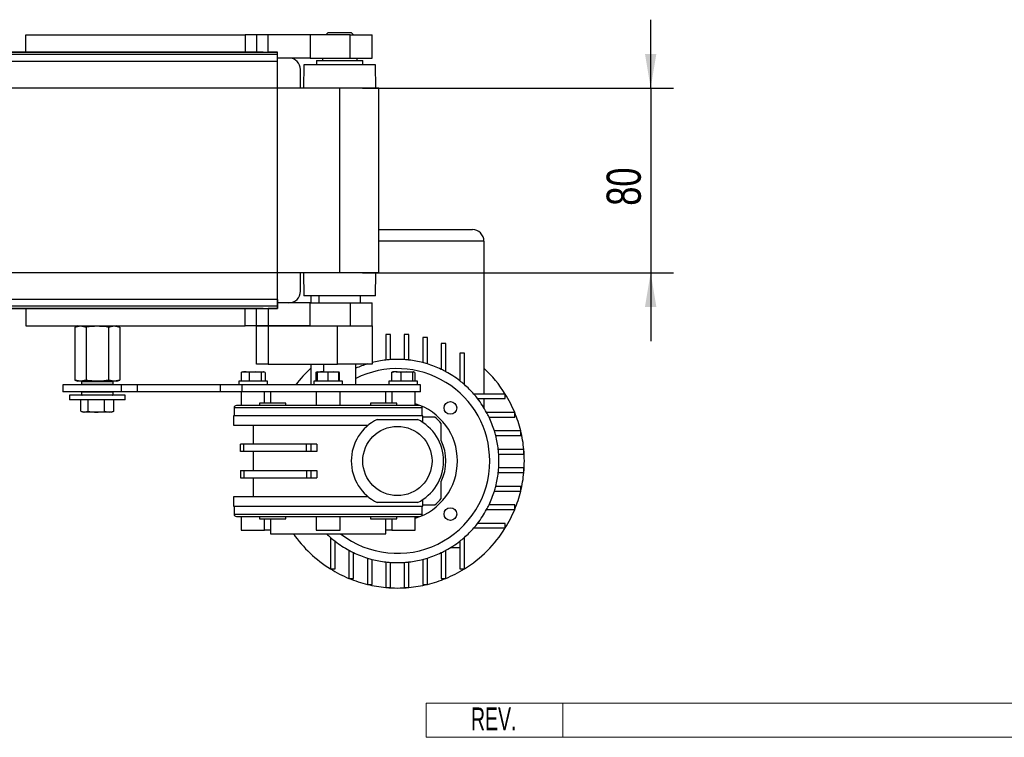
# Model space of a CAD drawing. Header units: millimetres. Extents: x 0 to 420, y 0 to 297.
# Tile 5 of 7: x 179 to 266, y 66 to 129. Entities that reach past the tile are written whole.
import ezdxf
from ezdxf.enums import TextEntityAlignment as Align

# ---------------------------------------------------------------- set-up
doc = ezdxf.new("R2010")
doc.units = ezdxf.units.MM
doc.layers.add('CARTIGLIO', color=140, linetype='Continuous')
doc.layers.add('QUOTE', color=174, linetype='Continuous')
doc.styles.add('SLDTEXTSTYLE0', font='TXT', dxfattribs={"width": 0.638298})
doc.styles.add('SLDTEXTSTYLE3', font='TXT', dxfattribs={"width": 0.75})
doc.dimstyles.new('SLDDIMSTYLE1', dxfattribs={"dimtxt": 3, "dimasz": 3, "dimexe": 0, "dimexo": 0.0625, "dimgap": 0.75, "dimtad": 1, "dimlfac": 4.934088, "dimrnd": 1e-09, "dimzin": 12, "dimdsep": 46, "dimtxsty": 'SLDTEXTSTYLE3', "dimsah": 1, "dimcen": 0.09, "dimadec": 0, "dimazin": 3, "dimtfac": 1, "dimtdec": 3, "dimtmove": 0, "dimatfit": 0, "dimfxl": 0, "dimfrac": 2, "dimtolj": 1, "dimtzin": 12, "dimarcsym": 0})

# ---------------------------------------------------------------- blocks, each defined once
blk = doc.blocks.new('SW_NOTE_0_27')
at = {"layer": 'CARTIGLIO', "color": 0, "insert": (2.34, 2.578), "char_height": 2, "attachment_point": 2, "style": 'SLDTEXTSTYLE0'}
blk.add_mtext('REV.', dxfattribs=at)
blk = doc.blocks.new('Cartiglio ALUSIC')
at = {"color": 161, "linetype": 'Continuous', "lineweight": 18}
for p, q in [((113.971, 150.999), (113.971, 153.999)), ((113.971, 153.999), (313.621, 153.999)), ((125.971, 153.999), (125.971, 150.999)), ((113.971, 150.999), (313.621, 150.999))]:
    blk.add_line(p, q, dxfattribs=at)
at = {"layer": 'CARTIGLIO', "color": 140}
blk.add_blockref('SW_NOTE_0_27', (117.568, 151.037), dxfattribs=at)
at = {"layer": 'CARTIGLIO', "color": 140, "style": 'SLDTEXTSTYLE0', "width": 0.638298}
for tag, height, p in [('AUTOATTR1', 3.5, (223.449, 133.7)), ('AUTOATTR2', 3.5, (221.611, 127.422)), ('AUTOATTR11', 3.5, (222.862, 121.411)), ('AUTOATTR8', 4, (219.244, 110.003)), ('AUTOATTR9', 4, (218.122, 100.423)), ('AUTOATTR0', 4, (249.033, 100.312))]:
    blk.add_attdef(tag, text='', height=height, dxfattribs=at).set_placement(p, align=Align.TOP_CENTER)
at = {"layer": 'CARTIGLIO', "color": 140}
for tag in ['AUTOATTR13', 'AUTOATTR12', 'AUTOATTR10', 'AUTOATTR7', 'AUTOATTR6', 'AUTOATTR5', 'AUTOATTR4', 'AUTOATTR3']:
    blk.add_attdef(tag, (0, 0), '', height=4, dxfattribs=at)
blk = doc.blocks.new('_D_1')
at = {"layer": 'QUOTE'}
for p, q in [((234.895, 123.153), (234.895, 129.153)), ((209.591, 123.153), (236.895, 123.153)), ((234.895, 123.153), (234.895, 106.939)), ((209.591, 106.939), (236.895, 106.939)), ((234.895, 106.939), (234.895, 100.939))]:
    blk.add_line(p, q, dxfattribs=at)
for points in [[(234.895, 123.153), (235.395, 126.153), (234.395, 126.153)], [(234.895, 106.939), (234.395, 103.939), (235.395, 103.939)]]:
    blk.add_solid(points, dxfattribs=at)
at = {"layer": 'QUOTE', "insert": (231.028, 112.829), "char_height": 3, "attachment_point": 1, "rotation": 90, "style": 'SLDTEXTSTYLE3'}
blk.add_mtext('80', dxfattribs=at)

msp = doc.modelspace()

# ---------------------------------------------------------------- linework, layer by layer
at = {"color": 7, "linetype": 'Continuous', "lineweight": 25}
for p, q in [((206.5776, 128.0167), (206.3749, 127.814)), ((206.5776, 128.0167), (207.591, 128.0167)), ((207.591, 128.0167), (208.6043, 128.0167)), ((208.807, 127.814), (208.6043, 128.0167)), ((180.0276, 126.2939), (180.0276, 127.814)), ((180.0276, 127.814), (199.2814, 127.814)), ((199.2814, 127.814), (199.2814, 126.2939)), ((200.2948, 127.814), (199.2814, 127.814)), ((200.2948, 127.814), (200.2948, 126.2939)), ((201.3081, 127.814), (200.2948, 127.814)), ((201.3081, 126.2939), (201.3081, 127.814)), ((205.0071, 127.814), (201.3081, 127.814)), ((205.0071, 127.814), (205.0071, 125.7873)), ((208.503, 127.814), (205.0071, 127.814)), ((208.503, 125.7873), (208.503, 127.814)), ((208.503, 127.814), (210.4284, 127.814)), ((210.4284, 125.7873), (210.4284, 127.814)), ((200.8664, 126.2939), (66.3651, 126.2939)), ((200.8664, 126.2939), (201.3081, 126.2939)), ((202.1188, 126.2939), (201.3081, 126.2939)), ((202.1188, 126.2668), (202.1188, 126.2939)), ((202.1188, 126.0913), (202.1188, 126.2668)), ((202.1188, 126.0913), (65.1127, 126.0913)), ((202.1188, 125.4833), (65.1127, 125.4833)), ((202.1188, 125.4833), (202.1188, 126.0913)), ((205.0071, 125.7873), (202.1188, 125.7873)), ((205.0071, 125.7873), (208.503, 125.7873)), ((205.5642, 125.5846), (205.5642, 125.1793)), ((205.5642, 125.5846), (207.591, 125.5846)), ((206.0709, 125.7873), (206.0709, 125.5846)), ((207.591, 125.5846), (209.6177, 125.5846)), ((208.503, 125.7873), (210.4284, 125.7873)), ((209.111, 125.5846), (209.111, 125.7873)), ((209.6177, 125.1793), (209.6177, 125.5846)), ((204.1455, 123.1525), (204.1455, 124.7739)), ((204.4495, 125.1793), (204.409, 123.1525)), ((210.7324, 125.1793), (204.4495, 125.1793)), ((210.7729, 123.1525), (210.7324, 125.1793)), ((207.591, 123.1525), (59.6406, 123.1525)), ((207.591, 106.9388), (207.591, 123.1525)), ((211.0364, 123.1525), (207.591, 123.1525)), ((211.0364, 106.9388), (211.0364, 123.1525)), ((211.0364, 110.7288), (219.2446, 110.7288)), ((220.2579, 109.7154), (211.0364, 109.7154)), ((220.2579, 109.7154), (220.2579, 96.2985)), ((207.591, 106.9388), (59.6406, 106.9388)), ((204.1455, 105.3174), (204.1455, 106.9388)), ((204.409, 106.9388), (204.4495, 104.9121)), ((211.0364, 106.9388), (207.591, 106.9388)), ((210.7324, 104.9121), (210.7729, 106.9388)), ((202.1188, 104.6081), (65.1127, 104.6081)), ((202.1188, 104.6081), (202.1188, 104.0001)), ((210.7324, 104.9121), (204.4495, 104.9121)), ((205.0576, 104.9121), (205.0576, 104.3041)), ((205.7669, 104.9121), (205.7669, 104.3041)), ((209.415, 104.3041), (209.415, 104.9121)), ((202.1188, 104.0001), (65.1127, 104.0001)), ((200.8664, 103.7974), (66.3651, 103.7974)), ((180.0276, 103.7974), (180.0276, 102.2773)), ((199.2814, 102.2773), (199.2814, 103.7974)), ((200.2948, 102.2773), (200.2948, 103.7974)), ((200.8664, 103.7974), (201.3081, 103.7974)), ((201.3081, 103.7974), (201.3081, 102.2773)), ((202.1188, 103.7974), (201.3081, 103.7974)), ((205.0071, 104.3041), (202.1188, 104.3041)), ((202.1188, 104.0001), (202.1188, 103.8245)), ((202.1188, 103.8245), (202.1188, 103.7974)), ((205.0071, 102.2773), (205.0071, 104.3041)), ((205.0071, 104.3041), (208.503, 104.3041)), ((208.503, 104.3041), (208.503, 102.2773)), ((208.503, 104.3041), (210.4284, 104.3041)), ((210.4284, 102.2773), (210.4284, 104.3041)), ((180.0276, 102.2773), (199.2814, 102.2773)), ((184.5877, 102.2773), (184.3212, 102.1803)), ((184.3212, 102.1803), (184.8185, 102.2773)), ((184.3212, 102.1803), (184.3212, 97.5102)), ((184.8185, 102.2773), (185.3158, 102.1803)), ((185.3158, 102.1803), (185.3158, 97.5102)), ((187.305, 102.1803), (187.8023, 102.2773)), ((187.305, 102.1803), (187.305, 97.5102)), ((187.8023, 102.2773), (188.2996, 102.1803)), ((188.2996, 102.1803), (188.0331, 102.2773)), ((188.2996, 102.1803), (188.2996, 97.5102)), ((200.2948, 102.2773), (199.2814, 102.2773)), ((200.2948, 98.9333), (200.2948, 102.2773)), ((200.2948, 102.2773), (201.3081, 102.2773)), ((201.3081, 102.2773), (200.2948, 102.2773)), ((201.3081, 102.2773), (201.3081, 98.9333)), ((201.3081, 102.2773), (207.3883, 102.2773)), ((205.0071, 102.2773), (201.3081, 102.2773)), ((207.3883, 98.9333), (207.3883, 102.2773)), ((207.3883, 102.2773), (210.4284, 102.2773)), ((210.4284, 102.2773), (210.4284, 98.9333)), ((211.6444, 101.5218), (211.6444, 99.2808)), ((212.0497, 101.5218), (211.6444, 101.5218)), ((212.0497, 99.3179), (212.0497, 101.5218)), ((213.2658, 101.5218), (213.2658, 99.3179)), ((213.6711, 101.5218), (213.2658, 101.5218)), ((213.6711, 99.2808), (213.6711, 101.5218)), ((215.2925, 101.2521), (214.8871, 101.2521)), ((214.8871, 101.2521), (214.8871, 99.0554)), ((215.2925, 98.9405), (215.2925, 101.2521)), ((216.5085, 100.7235), (216.5085, 98.4643)), ((216.9139, 100.7235), (216.5085, 100.7235)), ((216.9139, 98.2574), (216.9139, 100.7235)), ((218.1299, 99.8926), (218.1299, 97.4623)), ((218.5352, 99.8926), (218.1299, 99.8926)), ((218.5352, 97.1276), (218.5352, 99.8926)), ((201.3081, 98.9333), (200.2948, 98.9333)), ((201.3081, 98.9333), (207.3883, 98.9333)), ((205.0576, 98.9333), (205.0576, 97.1092)), ((206.1723, 98.9333), (206.1723, 98.2442)), ((210.4284, 98.9333), (207.3883, 98.9333)), ((209.0097, 97.1092), (209.0097, 98.9333)), ((198.9327, 98.1915), (199.0049, 98.2138)), ((198.9327, 98.1915), (198.9327, 97.4335)), ((199.0554, 98.2442), (199.0011, 98.2244)), ((199.0554, 98.2442), (199.2913, 98.2442)), ((199.2913, 98.2442), (200.1789, 98.2442)), ((200.1789, 98.2442), (199.6499, 98.1915)), ((199.6499, 98.1915), (199.6499, 97.4335)), ((200.708, 98.1915), (200.1789, 98.2442)), ((200.1789, 98.2442), (200.8784, 98.2442)), ((200.8784, 98.2442), (200.708, 98.1915)), ((200.708, 98.1915), (200.708, 97.4335)), ((201.0488, 98.1915), (200.8784, 98.2442)), ((200.8784, 98.2442), (200.9262, 98.2442)), ((200.9805, 98.2244), (200.9262, 98.2442)), ((201.0488, 98.1915), (201.0488, 97.4335)), ((205.5039, 98.1915), (205.5555, 98.204)), ((205.5039, 98.1915), (205.5039, 97.4335)), ((205.6422, 98.2442), (205.5527, 98.2116)), ((205.6243, 98.1915), (205.6427, 98.2442)), ((205.6243, 98.1915), (205.6243, 97.4335)), ((205.6427, 98.2442), (206.0825, 98.2442)), ((206.0825, 98.2442), (207.0174, 98.2442)), ((207.0174, 98.2442), (206.5407, 98.1915)), ((206.5407, 98.1915), (206.5407, 97.4335)), ((207.494, 98.1915), (207.0174, 98.2442)), ((207.0174, 98.2442), (207.5125, 98.2442)), ((207.5125, 98.2442), (207.494, 98.1915)), ((207.494, 98.1915), (207.494, 97.4335)), ((207.5309, 98.1915), (207.5125, 98.2442)), ((207.5309, 98.1915), (207.5309, 97.4335)), ((212.1427, 98.1915), (212.2465, 98.2442)), ((212.1427, 98.1915), (212.1427, 97.4335)), ((212.5498, 98.2442), (212.2308, 98.2442)), ((212.5498, 98.2442), (213.4677, 98.2442)), ((213.4677, 98.2442), (212.9569, 98.1915)), ((212.9569, 98.1915), (212.9569, 97.4335)), ((213.9786, 98.1915), (213.4677, 98.2442)), ((213.4677, 98.2442), (214.0824, 98.2442)), ((214.0824, 98.2442), (213.9786, 98.1915)), ((213.9786, 98.1915), (213.9786, 97.4335)), ((214.1862, 98.1915), (214.0824, 98.2442)), ((214.1862, 98.1915), (214.1862, 97.4335)), ((183.2704, 97.1092), (183.2704, 96.5012)), ((188.4202, 97.1092), (183.2704, 97.1092)), ((184.3212, 97.5102), (184.5877, 97.4132)), ((184.8185, 97.4132), (184.3212, 97.5102)), ((184.8185, 97.4132), (184.5877, 97.4132)), ((185.3158, 97.5102), (184.8185, 97.4132)), ((186.3104, 97.4132), (184.8185, 97.4132)), ((184.9254, 97.3748), (184.9142, 97.162)), ((184.9142, 97.162), (184.9695, 97.162)), ((184.9802, 97.3748), (184.9254, 97.3748)), ((185.0084, 97.1194), (184.9547, 97.1194)), ((184.9695, 97.162), (187.7066, 97.162)), ((187.6955, 97.3748), (184.9802, 97.3748)), ((187.6661, 97.1194), (185.0084, 97.1194)), ((185.0741, 97.1194), (185.0741, 97.1092)), ((187.8023, 97.4132), (186.3104, 97.4132)), ((187.8023, 97.4132), (187.305, 97.5102)), ((187.5467, 97.1092), (187.5467, 97.1194)), ((187.7066, 97.162), (187.6955, 97.3748)), ((188.2996, 97.5102), (187.8023, 97.4132)), ((188.0331, 97.4132), (187.8023, 97.4132)), ((188.0331, 97.4132), (188.2996, 97.5102)), ((188.4202, 96.5012), (188.4202, 97.1092)), ((189.8267, 97.1092), (188.4202, 97.1092)), ((189.8267, 96.5012), (189.8267, 97.1092)), ((197.1234, 97.1092), (189.8267, 97.1092)), ((197.1234, 96.5012), (197.1234, 97.1092)), ((199.0143, 97.1092), (197.1234, 97.1092)), ((198.7241, 97.4335), (198.7241, 97.1092)), ((201.2057, 97.4335), (198.7241, 97.4335)), ((199.0143, 96.5012), (199.0143, 97.1092)), ((214.6845, 97.1092), (199.0143, 97.1092)), ((201.2575, 97.4335), (201.2057, 97.4335)), ((201.2575, 97.1092), (201.2575, 97.4335)), ((205.3109, 97.4335), (205.3109, 97.1092)), ((207.8443, 97.4335), (205.3109, 97.4335)), ((207.8443, 97.1092), (207.8443, 97.4335)), ((211.8977, 97.4335), (211.8977, 97.1092)), ((214.4311, 97.4335), (211.8977, 97.4335)), ((214.4311, 97.1092), (214.4311, 97.4335)), ((214.6845, 96.5012), (214.6845, 97.1092)), ((188.4202, 96.5012), (183.2704, 96.5012)), ((183.8784, 96.1972), (183.8784, 95.7919)), ((188.7425, 96.1972), (183.8784, 96.1972)), ((184.9142, 96.4484), (184.9254, 96.2356)), ((187.7066, 96.4484), (184.9142, 96.4484)), ((184.9254, 96.2356), (187.6955, 96.2356)), ((184.9547, 96.4911), (187.6661, 96.4911)), ((185.0741, 96.5012), (185.0741, 96.4911)), ((187.5467, 96.4911), (187.5467, 96.5012)), ((187.6955, 96.2356), (187.7066, 96.4484)), ((189.8267, 96.5012), (188.4202, 96.5012)), ((188.7425, 95.7919), (188.7425, 96.1972)), ((197.1234, 96.5012), (189.8267, 96.5012)), ((199.0143, 96.5012), (197.1234, 96.5012)), ((198.9267, 96.5012), (198.9267, 95.2852)), ((214.6845, 96.5012), (199.0143, 96.5012)), ((200.9939, 95.4878), (200.9939, 96.5012)), ((201.5232, 96.5012), (201.5232, 95.4878)), ((205.5136, 96.5012), (205.5136, 95.2852)), ((207.6416, 95.2852), (207.6416, 96.5012)), ((211.632, 95.4878), (211.632, 96.5012)), ((212.1613, 96.5012), (212.1613, 95.4878)), ((214.2285, 95.2852), (214.2285, 96.5012)), ((222.1293, 96.2985), (219.3643, 96.2985)), ((222.1293, 95.8932), (222.1293, 96.2985)), ((188.7425, 95.7919), (183.8784, 95.7919)), ((184.8745, 94.7812), (184.8745, 95.7919)), ((185.4975, 94.7812), (185.4975, 95.7919)), ((186.9334, 94.7812), (186.9334, 95.7919)), ((187.7464, 94.7812), (187.7464, 95.7919)), ((200.5397, 95.4878), (200.5397, 95.2852)), ((202.8704, 95.4878), (200.5397, 95.4878)), ((202.8704, 95.2852), (202.8704, 95.4878)), ((210.2848, 95.4878), (210.2848, 95.2852)), ((212.6155, 95.4878), (210.2848, 95.4878)), ((212.6155, 95.2852), (212.6155, 95.4878)), ((219.699, 95.8932), (222.1293, 95.8932)), ((220.2579, 95.8932), (220.2579, 95.0858)), ((184.8745, 94.7812), (185.186, 94.7109)), ((184.924, 94.7616), (185.0632, 94.7109)), ((185.186, 94.7109), (185.0632, 94.7109)), ((185.186, 94.7109), (185.4975, 94.7812)), ((186.2154, 94.7109), (185.186, 94.7109)), ((187.3399, 94.7109), (186.2154, 94.7109)), ((186.9334, 94.7812), (187.3399, 94.7109)), ((187.3399, 94.7109), (187.7464, 94.7812)), ((187.5576, 94.7109), (187.3399, 94.7109)), ((187.5576, 94.7109), (187.6968, 94.7616)), ((187.7464, 94.7812), (187.694, 94.7694)), ((198.2681, 94.3732), (198.2681, 93.5625)), ((214.8871, 94.3732), (198.2681, 94.3732)), ((198.3187, 95.0825), (198.3187, 94.3732)), ((214.8365, 95.0825), (198.3187, 95.0825)), ((214.8365, 94.3732), (214.8365, 95.0825)), ((214.8871, 93.8063), (214.8871, 94.3732)), ((222.9602, 94.6772), (220.4941, 94.6772)), ((220.701, 94.2718), (222.9602, 94.2718)), ((222.9602, 94.2718), (222.9602, 94.6772)), ((198.2681, 93.5625), (210.0961, 93.5625)), ((199.9908, 93.5625), (199.9908, 91.9006)), ((210.8909, 94.0691), (214.4246, 94.0691)), ((223.4888, 93.0558), (221.1772, 93.0558)), ((221.2921, 92.6504), (223.4888, 92.6504)), ((223.4888, 92.6504), (223.4888, 93.0558)), ((198.8761, 91.252), (198.8761, 91.9006)), ((199.1765, 91.9006), (198.8761, 91.9006)), ((199.1765, 91.252), (199.1765, 91.9006)), ((204.6767, 91.9006), (199.1765, 91.9006)), ((204.6767, 91.252), (204.6767, 91.9006)), ((205.0422, 91.9006), (204.6767, 91.9006)), ((205.0422, 91.9006), (205.0422, 91.252)), ((205.5811, 91.9006), (205.0422, 91.9006)), ((205.5811, 91.9006), (205.5811, 91.252)), ((199.1765, 91.252), (198.8761, 91.252)), ((204.6767, 91.252), (199.1765, 91.252)), ((199.9908, 91.252), (199.9908, 89.5901)), ((205.0422, 91.252), (204.6767, 91.252)), ((205.5811, 91.252), (205.0422, 91.252)), ((223.7585, 91.4344), (221.5175, 91.4344)), ((221.5546, 91.0291), (223.7585, 91.0291)), ((223.7585, 91.0291), (223.7585, 91.4344)), ((198.8761, 89.5901), (198.8761, 88.9416)), ((198.8761, 89.5901), (199.1765, 89.5901)), ((199.1765, 89.5901), (199.1765, 88.9416)), ((199.1765, 89.5901), (204.6767, 89.5901)), ((204.6767, 89.5901), (204.6767, 88.9416)), ((204.6767, 89.5901), (205.0422, 89.5901)), ((205.0422, 89.5901), (205.0422, 88.9416)), ((205.0422, 89.5901), (205.5811, 89.5901)), ((205.5811, 89.5901), (205.5811, 88.9416)), ((221.5175, 89.4077), (223.7585, 89.4077)), ((223.7585, 89.813), (221.5546, 89.813)), ((223.7585, 89.4077), (223.7585, 89.813)), ((198.8761, 88.9416), (199.1765, 88.9416)), ((199.1765, 88.9416), (204.6767, 88.9416)), ((199.9908, 88.9416), (199.9908, 87.2796)), ((204.6767, 88.9416), (205.0422, 88.9416)), ((205.0422, 88.9416), (205.5811, 88.9416)), ((223.4888, 88.1917), (221.2921, 88.1917)), ((223.4888, 87.7863), (223.4888, 88.1917)), ((221.1772, 87.7863), (223.4888, 87.7863)), ((198.2681, 87.2796), (198.2681, 86.469)), ((210.0961, 87.2796), (198.2681, 87.2796)), ((198.2681, 86.469), (206.5776, 86.469)), ((198.3187, 86.469), (198.3187, 85.7596)), ((206.5776, 86.469), (214.8871, 86.469)), ((214.4246, 86.773), (210.8909, 86.773)), ((214.8365, 85.7596), (214.8365, 86.469)), ((214.8871, 86.469), (214.8871, 87.0358)), ((222.9602, 86.5703), (220.701, 86.5703)), ((222.9602, 86.1649), (222.9602, 86.5703)), ((198.3187, 85.7596), (214.8365, 85.7596)), ((220.4941, 86.1649), (222.9602, 86.1649)), ((198.9267, 85.5569), (198.9267, 84.3409)), ((200.5397, 85.5569), (200.5397, 85.3543)), ((200.5397, 85.3543), (202.8704, 85.3543)), ((200.9939, 84.3409), (200.9939, 85.3543)), ((201.5232, 85.3543), (201.5232, 84.3409)), ((202.8704, 85.3543), (202.8704, 85.5569)), ((205.5136, 85.5569), (205.5136, 84.3409)), ((207.6416, 84.3409), (207.6416, 85.5569)), ((210.2848, 85.5569), (210.2848, 85.3543)), ((210.2848, 85.3543), (212.6155, 85.3543)), ((211.632, 84.3409), (211.632, 85.3543)), ((212.1613, 85.3543), (212.1613, 84.3409)), ((212.6155, 85.3543), (212.6155, 85.5569)), ((214.2285, 84.3409), (214.2285, 85.5569)), ((222.1293, 84.9489), (219.699, 84.9489)), ((222.1293, 84.5436), (222.1293, 84.9489)), ((198.9267, 84.3409), (200.9939, 84.3409)), ((201.5232, 84.3409), (200.9939, 84.3409)), ((201.5108, 84.3409), (201.5108, 84.0369)), ((201.5108, 84.0369), (211.6444, 84.0369)), ((205.5136, 84.3409), (207.6416, 84.3409)), ((212.1613, 84.3409), (211.632, 84.3409)), ((211.6444, 84.0369), (211.6444, 84.3409)), ((212.1613, 84.3409), (214.2285, 84.3409)), ((219.3643, 84.5436), (222.1293, 84.5436)), ((206.7803, 83.7145), (206.7803, 80.9495)), ((207.1856, 80.9495), (207.1856, 83.3799)), ((218.1299, 83.3799), (218.1299, 80.9495)), ((218.5352, 80.9495), (218.5352, 83.7145)), ((208.4016, 82.5847), (208.4016, 80.1186)), ((208.807, 80.1186), (208.807, 82.3778)), ((216.5085, 82.3778), (216.5085, 80.1186)), ((216.9139, 80.1186), (216.9139, 82.5847)), ((217.3225, 82.8209), (218.1299, 82.8209)), ((210.023, 81.9016), (210.023, 79.59)), ((210.4284, 79.59), (210.4284, 81.7867)), ((211.6444, 81.5613), (211.6444, 79.3203)), ((212.0497, 79.3203), (212.0497, 81.5243)), ((213.2658, 81.5243), (213.2658, 79.3203)), ((213.6711, 79.3203), (213.6711, 81.5613)), ((214.8871, 81.7867), (214.8871, 79.59)), ((215.2925, 79.59), (215.2925, 81.9016)), ((206.7803, 80.9495), (207.1856, 80.9495)), ((218.1299, 80.9495), (218.5352, 80.9495)), ((208.4016, 80.1186), (208.807, 80.1186)), ((210.023, 79.59), (210.4284, 79.59)), ((214.8871, 79.59), (215.2925, 79.59)), ((216.5085, 80.1186), (216.9139, 80.1186)), ((211.6444, 79.3203), (212.0497, 79.3203)), ((213.2658, 79.3203), (213.6711, 79.3203))]:
    msp.add_line(p, q, dxfattribs=at)
at = {"color": 7, "linetype": 'Continuous'}
for p, q in [((65.1127, 126.2939), (202.1188, 126.2939)), ((202.1188, 103.7974), (202.1188, 126.2939)), ((65.1127, 103.7974), (202.1188, 103.7974))]:
    msp.add_line(p, q, dxfattribs=at)
at = {"color": 7, "linetype": 'Continuous', "lineweight": 25}
for centre, radius in [((217.3153, 95.0786), 0.5573), ((212.6578, 90.4211), 3.0401), ((217.3153, 85.7635), 0.5573)]:
    msp.add_circle(centre, radius, dxfattribs=at)
for centre, radius, start, end in [((203.1322, 124.7739), 1.0134, 0, 90), ((219.2446, 109.7154), 1.0134, 0, 90), ((203.1322, 105.3174), 1.0134, 270, 0), ((212.6578, 90.4211), 11.1469, 132.985886, 143.130102), ((212.6578, 90.4211), 8.9176, 107.184796, 114.14774), ((212.6578, 90.4211), 8.9176, 96.524979, 104.477512), ((212.6578, 90.4211), 8.9176, 93.909564, 96.524979), ((212.6578, 90.4211), 8.9176, 86.090436, 93.909564), ((212.6578, 90.4211), 8.9176, 83.475021, 86.090436), ((212.6578, 90.4211), 8.9176, 75.522488, 83.475021), ((212.6578, 90.4211), 8.9176, 72.815204, 75.522488), ((212.6578, 90.4211), 8.9176, 64.416998, 72.815204), ((212.6578, 90.4211), 11.1469, 31.821369, 47.014114), ((212.6578, 90.4211), 8.1069, 0, 116.743684), ((212.6578, 90.4211), 8.9176, 61.492569, 64.416998), ((212.6578, 90.4211), 8.9176, 52.147097, 61.492569), ((184.9547, 97.1599), 0.0405, 177, 270), ((184.9659, 97.3727), 0.0405, 90, 177), ((187.655, 97.3727), 0.0405, 3, 90), ((187.6661, 97.1599), 0.0405, 270, 3), ((212.6578, 90.4211), 8.9176, 48.769423, 52.147097), ((212.6578, 90.4211), 8.9176, 41.230577, 48.769423), ((184.9547, 96.4505), 0.0405, 90, 183), ((184.9659, 96.2377), 0.0405, 183, 270), ((187.655, 96.2377), 0.0405, 270, 357), ((187.6661, 96.4505), 0.0405, 357, 90), ((212.6578, 90.4211), 8.9176, 37.852903, 41.230577), ((212.6578, 90.4211), 11.1469, 22.446351, 31.821369), ((198.5214, 95.0825), 0.2027, 90, 180), ((212.6578, 90.4211), 5.2695, 0, 72.657865), ((214.6338, 95.0825), 0.2027, 0, 90), ((212.6578, 90.4211), 8.9176, 28.507431, 37.852903), ((212.6578, 90.4211), 5.0668, 40.535802, 49.464198), ((212.6578, 90.4211), 8.9176, 25.583002, 28.507431), ((212.6578, 90.4211), 8.9176, 17.184796, 25.583002), ((212.6578, 90.4211), 11.1469, 13.672018, 22.446351), ((212.6578, 90.4211), 4.0534, 115.841933, 244.158067), ((212.6578, 90.4211), 4.0534, 295.841933, 64.158067), ((212.6578, 90.4211), 8.9176, 14.477512, 17.184796), ((212.6578, 90.4211), 8.9176, 6.524979, 14.477512), ((212.6578, 90.4211), 11.1469, 5.215909, 13.672018), ((212.6578, 90.4211), 4.2561, 334.791235, 25.208765), ((212.6578, 90.4211), 8.9176, 3.909564, 6.524979), ((212.6578, 90.4211), 8.9176, 356.090436, 3.909564), ((212.6578, 90.4211), 11.1469, 354.784091, 5.215909), ((212.6578, 90.4211), 8.1069, 231.952493, 0), ((212.6578, 90.4211), 5.2695, 287.342135, 0), ((212.6578, 90.4211), 8.9176, 345.522488, 353.475021), ((212.6578, 90.4211), 8.9176, 353.475021, 356.090436), ((212.6578, 90.4211), 11.1469, 346.327982, 354.784091), ((212.6578, 90.4211), 8.9176, 342.815204, 345.522488), ((212.6578, 90.4211), 8.9176, 334.416998, 342.815204), ((212.6578, 90.4211), 11.1469, 337.553649, 346.327982), ((212.6578, 90.4211), 5.0668, 310.535802, 319.464198), ((212.6578, 90.4211), 8.9176, 331.492569, 334.416998), ((198.5214, 85.7596), 0.2027, 180, 270), ((214.6338, 85.7596), 0.2027, 270, 0), ((212.6578, 90.4211), 8.9176, 322.147097, 331.492569), ((212.6578, 90.4211), 11.1469, 328.178631, 337.553649), ((212.6578, 90.4211), 8.9176, 318.769423, 322.147097), ((212.6578, 90.4211), 11.1469, 214.940627, 238.178631), ((212.6578, 90.4211), 8.9176, 225.717752, 228.769423), ((212.6578, 90.4211), 8.9176, 311.230577, 318.769423), ((212.6578, 90.4211), 11.1469, 301.821369, 328.178631), ((212.6578, 90.4211), 8.9176, 228.769423, 232.147097), ((212.6578, 90.4211), 8.9176, 232.147097, 241.492569), ((212.6578, 90.4211), 8.9176, 298.507431, 307.852903), ((212.6578, 90.4211), 8.9176, 307.852903, 311.230577), ((212.6578, 90.4211), 8.9176, 241.492569, 244.416998), ((212.6578, 90.4211), 8.9176, 244.416998, 252.815204), ((212.6578, 90.4211), 8.9176, 287.184796, 295.583002), ((212.6578, 90.4211), 8.9176, 295.583002, 298.507431), ((212.6578, 90.4211), 8.9176, 252.815204, 255.522488), ((212.6578, 90.4211), 8.9176, 255.522488, 263.475021), ((212.6578, 90.4211), 8.9176, 263.475021, 266.090436), ((212.6578, 90.4211), 8.9176, 266.090436, 273.909564), ((212.6578, 90.4211), 8.9176, 273.909564, 276.524979), ((212.6578, 90.4211), 8.9176, 276.524979, 284.477512), ((212.6578, 90.4211), 8.9176, 284.477512, 287.184796), ((212.6578, 90.4211), 11.1469, 238.178631, 247.553649), ((212.6578, 90.4211), 11.1469, 292.446351, 301.821369), ((212.6578, 90.4211), 11.1469, 247.553649, 256.327982), ((212.6578, 90.4211), 11.1469, 256.327982, 264.784091), ((212.6578, 90.4211), 11.1469, 275.215909, 283.672018), ((212.6578, 90.4211), 11.1469, 283.672018, 292.446351), ((212.6578, 90.4211), 11.1469, 264.784091, 275.215909)]:
    msp.add_arc(centre, radius, start, end, dxfattribs=at)
for points, knots in [([(185.3158, 102.1803), (185.3298, 102.1829), (185.6576, 102.2422), (185.9911, 102.2601), (186.3104, 102.2773)], [0, 0, 0, 0, 0.0425042, 1, 1, 1, 1]), ([(186.3104, 102.2773), (186.5688, 102.2659), (186.9025, 102.2512), (187.2309, 102.1934), (187.305, 102.1803)], [0, 0, 0, 0, 0.7742887, 1, 1, 1, 1]), ([(199.2913, 98.2442), (199.1958, 98.2377), (199.0755, 98.2295), (198.9571, 98.198), (198.9327, 98.1915)], [0, 0, 0, 0, 0.7938143, 1, 1, 1, 1]), ([(199.6499, 98.1915), (199.6437, 98.1932), (199.5254, 98.2254), (199.4052, 98.235), (199.2913, 98.2442)], [0, 0, 0, 0, 0.0529743, 1, 1, 1, 1]), ([(205.5937, 98.2133), (205.5855, 98.2123), (205.5553, 98.2089), (205.5256, 98.1988), (205.5039, 98.1915)], [0, 0, 0, 0, 0.2708736, 1, 1, 1, 1]), ([(206.0825, 98.2442), (205.9605, 98.2377), (205.8068, 98.2295), (205.6555, 98.198), (205.6243, 98.1915)], [0, 0, 0, 0, 0.7938143, 1, 1, 1, 1]), ([(206.5407, 98.1915), (206.5327, 98.1932), (206.3817, 98.2254), (206.228, 98.235), (206.0825, 98.2442)], [0, 0, 0, 0, 0.0529743, 1, 1, 1, 1]), ([(212.5498, 98.2442), (212.4414, 98.2377), (212.3048, 98.2295), (212.1704, 98.198), (212.1427, 98.1915)], [0, 0, 0, 0, 0.7938143, 1, 1, 1, 1]), ([(212.9569, 98.1915), (212.9498, 98.1932), (212.8155, 98.2254), (212.679, 98.235), (212.5498, 98.2442)], [0, 0, 0, 0, 0.0529743, 1, 1, 1, 1]), ([(186.3104, 97.4132), (185.9911, 97.4304), (185.6576, 97.4484), (185.3298, 97.5077), (185.3158, 97.5102)], [0, 0, 0, 0, 0.9574958, 1, 1, 1, 1]), ([(187.305, 97.5102), (187.2309, 97.4972), (186.9025, 97.4394), (186.5688, 97.4247), (186.3104, 97.4132)], [0, 0, 0, 0, 0.2257113, 1, 1, 1, 1]), ([(200.881, 95.2852), (200.6419, 95.2852), (200.1634, 95.2852), (199.5819, 95.2852), (199.1126, 95.2852), (198.7753, 95.2852), (198.5612, 95.2852), (198.5347, 95.2852), (198.5214, 95.2852)], [0, 0, 0, 0, 0.1666184, 0.3334012, 0.5, 0.6666141, 0.8334009, 1, 1, 1, 1]), ([(212.2742, 95.2852), (212.0163, 95.2852), (211.5003, 95.2852), (210.6161, 95.2852), (209.6696, 95.2852), (208.6686, 95.2852), (207.6321, 95.2852), (206.5776, 95.2852), (205.523, 95.2852), (204.4866, 95.2852), (203.4855, 95.2852), (202.5391, 95.2852), (201.6548, 95.2852), (201.1389, 95.2852), (200.881, 95.2852)], [0, 0, 0, 0, 0.083309, 0.1667004, 0.25, 0.3333072, 0.4167006, 0.5, 0.5833073, 0.6667007, 0.75, 0.8333073, 0.9166947, 1, 1, 1, 1]), ([(214.6338, 95.2852), (214.6205, 95.2852), (214.594, 95.2852), (214.3799, 95.2852), (214.0425, 95.2852), (213.5732, 95.2852), (212.9917, 95.2852), (212.5133, 95.2852), (212.2742, 95.2852)], [0, 0, 0, 0, 0.1666145, 0.3334013, 0.5000001, 0.6666146, 0.8333895, 1, 1, 1, 1]), ([(185.4975, 94.7812), (185.5463, 94.7725), (185.7834, 94.7306), (186.0242, 94.7196), (186.2154, 94.7109)], [0, 0, 0, 0, 0.20618569, 1, 1, 1, 1]), ([(186.2154, 94.7109), (186.4434, 94.7231), (186.6842, 94.736), (186.9209, 94.7789), (186.9334, 94.7812)], [0, 0, 0, 0, 0.9470257, 1, 1, 1, 1]), ([(215.9508, 94.2718), (215.6096, 94.2718), (215.2646, 94.2718), (214.8912, 94.2718), (214.8871, 94.2718)], [0, 0, 0, 0, 0.989172, 1, 1, 1, 1]), ([(216.5085, 92.2338), (216.5085, 92.4881), (216.5085, 92.9989), (216.5085, 93.475), (216.5085, 93.7141)], [0, 0, 0, 0, 0.4978886, 1, 1, 1, 1]), ([(216.5085, 87.128), (216.5085, 87.3653), (216.5085, 87.8413), (216.5085, 88.3521), (216.5085, 88.6083)], [0, 0, 0, 0, 0.4983885, 1, 1, 1, 1]), ([(214.8871, 86.5703), (215.1307, 86.5703), (215.4942, 86.5703), (215.8375, 86.5703), (215.9508, 86.5703)], [0, 0, 0, 0, 0.6700494, 1, 1, 1, 1]), ([(198.5214, 85.5569), (198.5297, 85.5569), (198.5463, 85.5569), (198.679, 85.5569), (198.8864, 85.5569), (199.1997, 85.5569), (199.6381, 85.5569), (200.2071, 85.5569), (200.6593, 85.5569), (200.881, 85.5569)], [0, 0, 0, 0, 0.1317433, 0.262786, 0.3924492, 0.520097, 0.6857693, 0.8459772, 1, 1, 1, 1]), ([(200.881, 85.5569), (201.1188, 85.5569), (201.6039, 85.5569), (202.4452, 85.5569), (203.2972, 85.5569), (204.1337, 85.5569), (204.9268, 85.5569), (205.7456, 85.5569), (206.5776, 85.5569), (207.4096, 85.5569), (208.2284, 85.5569), (209.0215, 85.5569), (209.8581, 85.5569), (210.7101, 85.5569), (211.5513, 85.5569), (212.0364, 85.5569), (212.2742, 85.5569)], [0, 0, 0, 0, 0.0770186, 0.1571228, 0.2399515, 0.3037754, 0.368607, 0.4341283, 0.5, 0.5658717, 0.631393, 0.6962246, 0.7600485, 0.8428847, 0.9229886, 1, 1, 1, 1]), ([(212.2742, 85.5569), (212.4959, 85.5569), (212.9481, 85.5569), (213.5171, 85.5569), (213.9555, 85.5569), (214.2688, 85.5569), (214.4762, 85.5569), (214.6089, 85.5569), (214.6255, 85.5569), (214.6338, 85.5569)], [0, 0, 0, 0, 0.1540372, 0.3142456, 0.479903, 0.6075508, 0.737214, 0.8682567, 1, 1, 1, 1])]:
    msp.add_open_spline(points, degree=3, knots=knots, dxfattribs=at)

# ---------------------------------------------------------------- block references
at = {"layer": 'CARTIGLIO'}
msp.add_blockref('Cartiglio ALUSIC', (101.2063, -84.828), dxfattribs=at)

# ---------------------------------------------------------------- dimensions: what is measured, and where the dimension line sits
at = {"layer": 'QUOTE'}
dim = msp.add_linear_dim(base=(232.5141, 106.9388), p1=(207.591, 123.1525), p2=(207.591, 106.9388), angle=90, dimstyle='SLDDIMSTYLE1', dxfattribs=at)
dim.commit()
dim.dimension.update_dxf_attribs({"geometry": '_D_1', "text_midpoint": (232.5141, 115.0457), "dimtype": 160})

doc.saveas('drawing.dxf')
